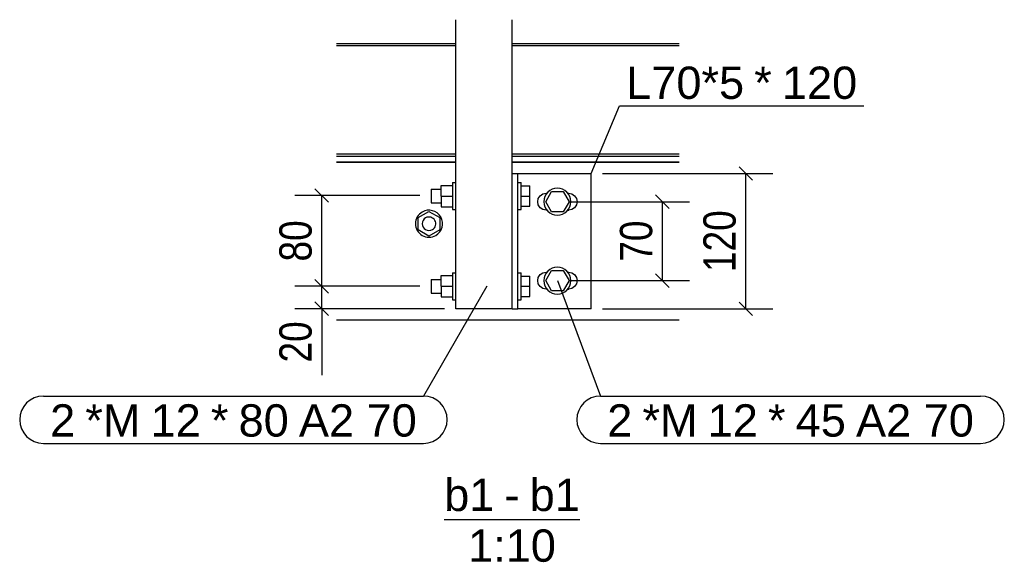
# Model space of a CAD drawing. Header units: millimetres. Extents: x 1838 to 190192, y -28 to 11710.
# Tile 3 of 80: x 10705 to 11579, y 44 to 526. Entities that reach past the tile are written whole.
import ezdxf

# ---------------------------------------------------------------- set-up
doc = ezdxf.new("R2010")
doc.units = ezdxf.units.MM
doc.styles.add('Arial', font='ARIAL.TTF', dxfattribs={"height": 0.2})
doc.styles.add('Arial Narrow', font='ARIALN.TTF', dxfattribs={"height": 0.2})

# ---------------------------------------------------------------- blocks, each defined once
blk = doc.blocks.new('Unknown-18 - 79116')
at = {"color": 5}
blk.add_line((11082.07, 82.5), (11202.39, 82.5), dxfattribs=at)
at = {"color": 5, "style": 'Arial'}
for s, height, p in [('b1', 28.652, (11082.07, 90)), ('b1', 28.652, (11157.89, 90)), ('-', 28.65, (11135.57, 90)), ('1:10', 28.652, (11103.3, 45))]:
    blk.add_text(s, height=height, dxfattribs=at).set_placement(p)
blk = doc.blocks.new('Part-79120 - 79116')
at = {"color": 7}
for p, q in [((10986.64, 399.8), (11092.49, 399.8)), ((11142.49, 399.8), (11290.5, 399.8))]:
    blk.add_line(p, q, dxfattribs=at)
blk = doc.blocks.new('Part-79126 - 79116')
at = {"color": 7}
for p, q in [((10986.64, 504.8), (11092.49, 504.8)), ((10986.64, 502.8), (11092.49, 502.8)), ((11142.49, 504.8), (11290.5, 504.8)), ((11142.49, 502.8), (11290.5, 502.8)), ((10986.64, 406.8), (11092.49, 406.8)), ((10986.64, 404.8), (11092.49, 404.8)), ((11142.49, 406.8), (11290.5, 406.8)), ((11142.49, 404.8), (11290.5, 404.8))]:
    blk.add_line(p, q, dxfattribs=at)
blk = doc.blocks.new('Part-79118 - 79116')
at = {"color": 7}
for p, q in [((10986.64, 399.46), (11092.49, 399.46)), ((11142.49, 399.46), (11290.5, 399.46)), ((10986.64, 259.46), (11290.5, 259.46))]:
    blk.add_line(p, q, dxfattribs=at)
blk = doc.blocks.new('Part-79122 - 79116')
at = {"color": 7}
for p, q in [((11092.49, 269.46), (11092.49, 525.8)), ((11142.49, 269.46), (11142.49, 525.8)), ((11142.5, 389.36), (11142.5, 525.8)), ((11142.49, 269.46), (11092.49, 269.46))]:
    blk.add_line(p, q, dxfattribs=at)
blk = doc.blocks.new('Part-79123 - 79116')
at = {"color": 7}
for p, q in [((11142.49, 269.36), (11142.49, 389.36)), ((11142.49, 389.36), (11147.49, 389.36)), ((11147.49, 389.36), (11147.51, 389.36)), ((11147.49, 269.36), (11147.49, 389.36)), ((11147.51, 269.36), (11147.51, 389.36)), ((11147.51, 389.36), (11212.51, 389.36)), ((11212.51, 269.36), (11212.51, 389.36)), ((11212.51, 389.36), (11212.51, 389.36)), ((11142.49, 269.36), (11147.49, 269.36)), ((11147.49, 269.36), (11147.51, 269.36)), ((11212.51, 269.36), (11147.51, 269.36)), ((11212.51, 269.36), (11212.51, 269.36))]:
    blk.add_line(p, q, dxfattribs=at)
blk = doc.blocks.new('Bolt-79124 - 79116')
at = {"color": 136}
for p, q in [((11165.01, 364.36), (11165.58, 367.23)), ((11165.58, 367.23), (11167.2, 369.67)), ((11167.2, 369.67), (11169.64, 371.29)), ((11169.64, 371.29), (11172.51, 371.86)), ((11172.11, 364.36), (11177.31, 373.36)), ((11172.51, 371.86), (11173.61, 371.86)), ((11177.31, 373.36), (11187.7, 373.36)), ((11187.7, 373.36), (11192.9, 364.36)), ((11191.4, 371.86), (11192.51, 371.86)), ((11192.51, 371.86), (11195.38, 371.29)), ((11195.38, 371.29), (11197.81, 369.67)), ((11197.81, 369.67), (11199.43, 367.23)), ((11199.43, 367.23), (11200.01, 364.36)), ((11165.58, 361.49), (11165.01, 364.36)), ((11167.2, 359.06), (11165.58, 361.49)), ((11169.64, 357.43), (11167.2, 359.06)), ((11177.31, 355.36), (11172.11, 364.36)), ((11192.9, 364.36), (11187.7, 355.36)), ((11197.81, 359.06), (11195.38, 357.43)), ((11199.43, 361.49), (11197.81, 359.06)), ((11200.01, 364.36), (11199.43, 361.49)), ((11172.51, 356.86), (11169.64, 357.43)), ((11173.61, 356.86), (11172.51, 356.86)), ((11187.7, 355.36), (11177.31, 355.36)), ((11191.4, 356.86), (11192.51, 356.86)), ((11195.38, 357.43), (11192.51, 356.86)), ((11165.01, 294.36), (11165.58, 297.23)), ((11165.58, 297.23), (11167.2, 299.67)), ((11167.2, 299.67), (11169.64, 301.29)), ((11169.64, 301.29), (11172.51, 301.86)), ((11172.11, 294.36), (11177.31, 303.36)), ((11172.51, 301.86), (11173.61, 301.86)), ((11177.31, 303.36), (11187.7, 303.36)), ((11187.7, 303.36), (11192.9, 294.36)), ((11191.4, 301.86), (11192.51, 301.86)), ((11192.51, 301.86), (11195.38, 301.29)), ((11195.38, 301.29), (11197.81, 299.67)), ((11197.81, 299.67), (11199.43, 297.23)), ((11199.43, 297.23), (11200.01, 294.36)), ((11165.58, 291.49), (11165.01, 294.36)), ((11167.2, 289.06), (11165.58, 291.49)), ((11169.64, 287.43), (11167.2, 289.06)), ((11177.31, 285.36), (11172.11, 294.36)), ((11192.9, 294.36), (11187.7, 285.36)), ((11197.81, 289.06), (11195.38, 287.43)), ((11199.43, 291.49), (11197.81, 289.06)), ((11200.01, 294.36), (11199.43, 291.49)), ((11172.51, 286.86), (11169.64, 287.43)), ((11173.61, 286.86), (11172.51, 286.86)), ((11187.7, 285.36), (11177.31, 285.36)), ((11191.4, 286.86), (11192.51, 286.86)), ((11195.38, 287.43), (11192.51, 286.86))]:
    blk.add_line(p, q, dxfattribs=at)
for centre, start, end in [((11182.5, 364.36), 360, 180), ((11182.5, 364.36), 180, 360), ((11182.5, 294.36), 360, 180), ((11182.5, 294.36), 180, 360)]:
    blk.add_arc(centre, 12, start, end, dxfattribs=at)
blk = doc.blocks.new('Bolt-79125 - 79116')
at = {"color": 136}
for p, q in [((11079.49, 369.36), (11079.49, 378.86)), ((11079.49, 378.86), (11089.49, 378.86)), ((11089.5, 381.36), (11089.49, 379.75)), ((11089.49, 379.75), (11089.49, 375.36)), ((11089.5, 381.36), (11092.5, 381.36)), ((11147.5, 381.36), (11150.5, 381.36)), ((11150.49, 379.75), (11150.5, 381.36)), ((11150.49, 375.36), (11150.49, 379.75)), ((11150.49, 378.36), (11157.99, 378.36)), ((11157.99, 369.36), (11157.99, 378.36)), ((11070.5, 374.56), (11070.49, 372.36)), ((11070.49, 372.36), (11070.49, 369.36)), ((11070.49, 369.36), (11070.49, 366.36)), ((11070.5, 375.36), (11070.5, 374.56)), ((11070.5, 375.36), (11079.49, 375.36)), ((11079.49, 369.36), (11079.49, 359.86)), ((11079.49, 369.36), (11089.49, 369.36)), ((11089.49, 375.36), (11089.49, 369.36)), ((11089.49, 369.36), (11089.49, 363.36)), ((11150.49, 369.36), (11150.49, 375.36)), ((11150.49, 363.36), (11150.49, 369.36)), ((11150.49, 369.36), (11157.99, 369.36)), ((11157.99, 360.36), (11157.99, 369.36)), ((11070.49, 366.36), (11070.5, 364.17)), ((11070.5, 364.17), (11070.5, 363.36)), ((11070.5, 363.36), (11079.49, 363.36)), ((11079.49, 359.86), (11089.49, 359.86)), ((11089.49, 363.36), (11089.49, 358.97)), ((11089.49, 358.97), (11089.5, 357.36)), ((11150.49, 358.97), (11150.49, 363.36)), ((11150.49, 360.36), (11157.99, 360.36)), ((11150.5, 357.36), (11150.49, 358.97)), ((11089.5, 357.36), (11092.5, 357.36)), ((11147.5, 357.36), (11150.5, 357.36)), ((11079.49, 289.36), (11079.49, 298.86)), ((11079.49, 298.86), (11089.49, 298.86)), ((11089.5, 301.36), (11089.49, 299.75)), ((11089.49, 299.75), (11089.49, 295.36)), ((11089.5, 301.36), (11092.5, 301.36)), ((11147.5, 301.36), (11150.5, 301.36)), ((11150.49, 299.75), (11150.5, 301.36)), ((11150.49, 295.36), (11150.49, 299.75)), ((11150.49, 298.36), (11157.99, 298.36)), ((11157.99, 289.36), (11157.99, 298.36)), ((11070.5, 294.56), (11070.49, 292.36)), ((11070.49, 292.36), (11070.49, 289.36)), ((11070.49, 289.36), (11070.49, 286.36)), ((11070.5, 295.36), (11070.5, 294.56)), ((11070.5, 295.36), (11079.49, 295.36)), ((11079.49, 289.36), (11079.49, 279.86)), ((11079.49, 289.36), (11089.49, 289.36)), ((11089.49, 295.36), (11089.49, 289.36)), ((11089.49, 289.36), (11089.49, 283.36)), ((11150.49, 289.36), (11150.49, 295.36)), ((11150.49, 283.36), (11150.49, 289.36)), ((11150.49, 289.36), (11157.99, 289.36)), ((11157.99, 280.36), (11157.99, 289.36)), ((11070.49, 286.36), (11070.5, 284.17)), ((11070.5, 284.17), (11070.5, 283.36)), ((11070.5, 283.36), (11079.49, 283.36)), ((11079.49, 279.86), (11089.49, 279.86)), ((11089.49, 283.36), (11089.49, 278.97)), ((11150.49, 278.97), (11150.49, 283.36)), ((11150.49, 280.36), (11157.99, 280.36)), ((11089.49, 278.97), (11089.5, 277.36)), ((11089.5, 277.36), (11092.5, 277.36)), ((11147.5, 277.36), (11150.5, 277.36)), ((11150.5, 277.36), (11150.49, 278.97))]:
    blk.add_line(p, q, dxfattribs=at)
blk = doc.blocks.new('Bolt-79129 - 79116')
at = {"color": 136}
for p, q in [((11059.08, 350.28), (11068.58, 355.77)), ((11059.08, 339.31), (11059.08, 350.28)), ((11068.58, 355.77), (11078.08, 350.28)), ((11078.08, 350.28), (11078.08, 339.31)), ((11068.58, 333.83), (11059.08, 339.31)), ((11078.08, 339.31), (11068.58, 333.83))]:
    blk.add_line(p, q, dxfattribs=at)
for centre, radius, start, end in [((11068.58, 344.8), 12, 120, 300), ((11068.57, 344.8), 6, 120, 300), ((11068.58, 344.8), 12, 300, 120), ((11068.57, 344.8), 6, 300, 120)]:
    blk.add_arc(centre, radius, start, end, dxfattribs=at)
blk = doc.blocks.new('StraightDimension-79256 - 79116')
at = {"color": 174}
for p, q in [((10979.44, 363.8), (10967.44, 375.8)), ((11060.49, 369.8), (10949.44, 369.8)), ((10973.44, 289.36), (10973.44, 369.8)), ((11060.49, 289.36), (10949.44, 289.36)), ((10967.44, 295.36), (10979.44, 283.36))]:
    blk.add_line(p, q, dxfattribs=at)
at = {"color": 30, "style": 'Arial Narrow'}
blk.add_text('80', height=28.633, rotation=90.00021, dxfattribs=at).set_placement((10964.44, 311.34))
blk = doc.blocks.new('StraightDimension-79257 - 79116')
at = {"color": 174}
for p, q in [((11060.49, 289.36), (10949.44, 289.36)), ((10967.44, 295.36), (10979.44, 283.36)), ((10973.44, 269.46), (10973.44, 289.36)), ((10979.44, 263.46), (10967.44, 275.46)), ((11082.49, 269.46), (10949.44, 269.46)), ((10973.44, 269.46), (10973.44, 210.49)), ((10973.44, 269.46), (10973.44, 210.49))]:
    blk.add_line(p, q, dxfattribs=at)
at = {"color": 30, "style": 'Arial Narrow'}
blk.add_text('20', height=28.633, rotation=90.00021, dxfattribs=at).set_placement((10964.44, 221.74))
blk = doc.blocks.new('StraightDimension-79195 - 79116')
at = {"color": 174}
for p, q in [((11355.64, 383.36), (11343.64, 395.36)), ((11222.51, 389.36), (11373.64, 389.36)), ((11349.64, 269.36), (11349.64, 389.36)), ((11343.64, 275.36), (11355.64, 263.36)), ((11222.51, 269.36), (11373.64, 269.36))]:
    blk.add_line(p, q, dxfattribs=at)
at = {"color": 30, "style": 'Arial Narrow'}
blk.add_text('120', height=28.633, rotation=90.00021, dxfattribs=at).set_placement((11340.64, 302.01))
blk = doc.blocks.new('StraightDimension-79206 - 79116')
at = {"color": 174}
for p, q in [((11281.62, 358.36), (11269.62, 370.36)), ((11192.5, 364.36), (11299.62, 364.36)), ((11275.62, 294.36), (11275.62, 364.36)), ((11269.62, 300.36), (11281.62, 288.36)), ((11192.5, 294.36), (11299.62, 294.36))]:
    blk.add_line(p, q, dxfattribs=at)
at = {"color": 30, "style": 'Arial Narrow'}
blk.add_text('70', height=28.633, rotation=90.00021, dxfattribs=at).set_placement((11266.62, 311.13))
blk = doc.blocks.new('Mark-79182 - 79116')
at = {"color": 7}
for p, q in [((11182.51, 294.36), (11220.74, 192)), ((11220.74, 192), (11558.02, 192)), ((11220.74, 150), (11558.02, 150))]:
    blk.add_line(p, q, dxfattribs=at)
for centre, start, end in [((11220.74, 171), 90, 270), ((11558.02, 171), 270, 90)]:
    blk.add_arc(centre, 21, start, end, dxfattribs=at)
at = {"color": 30, "style": 'Arial'}
for s, height, p in [('2', 28.65, (11226.74, 156)), ('*M', 28.652, (11257.99, 156)), ('12', 28.652, (11315.88, 156)), ('*', 28.65, (11369.39, 156)), ('45', 28.652, (11393.96, 156)), ('A2 70', 28.652, (11447.46, 156))]:
    blk.add_text(s, height=height, dxfattribs=at).set_placement(p)
blk = doc.blocks.new('Mark-79183 - 79116')
at = {"color": 7}
for p, q in [((11120, 289.36), (11063.73, 192)), ((10726.45, 192), (11063.73, 192)), ((10726.45, 150), (11063.73, 150))]:
    blk.add_line(p, q, dxfattribs=at)
for centre, start, end in [((10726.45, 171), 90, 270), ((11063.73, 171), 270, 90)]:
    blk.add_arc(centre, 21, start, end, dxfattribs=at)
at = {"color": 30, "style": 'Arial'}
for s, height, p in [('2', 28.65, (10732.45, 156)), ('*M', 28.652, (10763.7, 156)), ('12', 28.652, (10821.59, 156)), ('*', 28.65, (10875.1, 156)), ('80', 28.652, (10899.67, 156)), ('A2 70', 28.652, (10953.17, 156))]:
    blk.add_text(s, height=height, dxfattribs=at).set_placement(p)
blk = doc.blocks.new('Mark-79282 - 79116')
at = {"color": 136}
for p, q in [((11212.51, 389.36), (11237.57, 449.54)), ((11237.57, 449.54), (11454.47, 449.54))]:
    blk.add_line(p, q, dxfattribs=at)
at = {"color": 30, "style": 'Arial'}
for s, height, p in [('L70*5', 28.652, (11243.57, 455.54)), ('*', 28.65, (11357.14, 455.54)), ('120', 28.652, (11381.71, 455.54))]:
    blk.add_text(s, height=height, dxfattribs=at).set_placement(p)

msp = doc.modelspace()

# ---------------------------------------------------------------- block references
for name in ['Part-79122 - 79116', 'Part-79126 - 79116', 'Mark-79282 - 79116', 'Part-79120 - 79116', 'Part-79118 - 79116', 'StraightDimension-79195 - 79116', 'Part-79123 - 79116', 'StraightDimension-79256 - 79116', 'Bolt-79125 - 79116', 'Bolt-79124 - 79116', 'StraightDimension-79206 - 79116', 'Bolt-79129 - 79116', 'Mark-79183 - 79116', 'StraightDimension-79257 - 79116', 'Mark-79182 - 79116', 'Unknown-18 - 79116']:
    msp.add_blockref(name, (0, 0))

doc.saveas('drawing.dxf')
